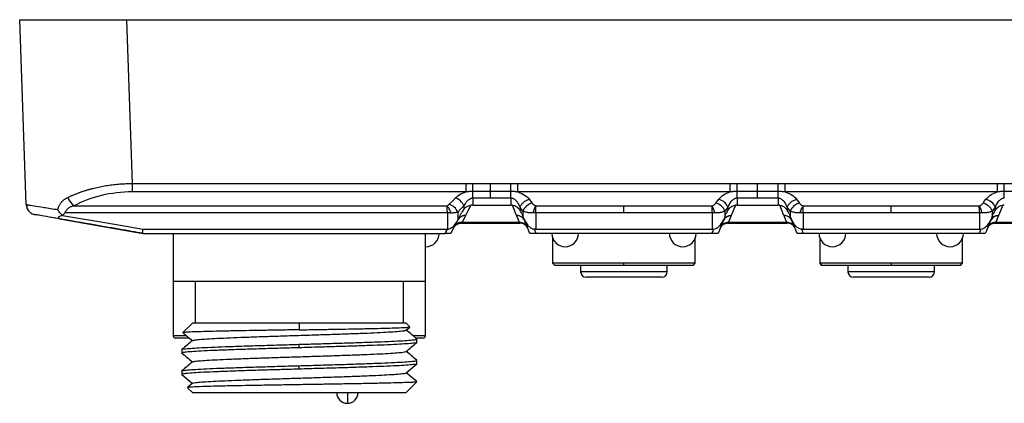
# Model space of a CAD drawing. Header units: millimetres. Extents: x 0 to 1380, y 0 to 297.
# Tile 3 of 60: x 97 to 189, y 72 to 108. Entities that reach past the tile are written whole.
import ezdxf

# ---------------------------------------------------------------- set-up
doc = ezdxf.new("R2010")
doc.units = ezdxf.units.MM

msp = doc.modelspace()

# ---------------------------------------------------------------- linework, layer by layer
at = {"color": 7, "linetype": 'Continuous', "lineweight": 25}
for p, q in [((97.727, 90.406), (97.123, 107.7)), ((97.123, 107.7), (107.117, 107.7)), ((107.117, 107.7), (107.652, 92.368)), ((107.117, 107.7), (307.129, 107.7)), ((107.652, 92.368), (138.876, 92.368)), ((107.652, 92.368), (107.652, 91.577)), ((138.876, 91.577), (138.876, 92.368)), ((139.526, 92.36), (141.178, 92.36)), ((141.178, 92.36), (143.07, 92.36)), ((141.178, 91.617), (141.178, 92.36)), ((143.715, 92.368), (163.582, 92.368)), ((143.715, 91.577), (143.715, 92.368)), ((163.582, 91.577), (163.582, 92.368)), ((164.228, 92.36), (166.149, 92.36)), ((166.149, 92.36), (168.069, 92.36)), ((166.149, 91.617), (166.149, 92.36)), ((168.069, 91.617), (168.069, 92.36)), ((168.715, 92.368), (188.582, 92.368)), ((168.715, 91.577), (168.715, 92.368)), ((188.582, 91.577), (188.582, 92.368)), ((189.228, 92.36), (191.149, 92.36)), ((138.876, 91.577), (107.652, 91.577)), ((141.178, 91.617), (139.526, 91.617)), ((143.07, 91.617), (141.178, 91.617)), ((141.178, 90.995), (141.178, 91.617)), ((163.582, 91.577), (143.715, 91.577)), ((166.149, 91.617), (164.228, 91.617)), ((168.069, 91.617), (166.149, 91.617)), ((166.149, 90.995), (166.149, 91.617)), ((188.582, 91.577), (168.715, 91.577)), ((191.149, 91.617), (189.228, 91.617)), ((97.727, 90.406), (97.828, 90.386)), ((102.229, 90.283), (137.095, 90.283)), ((138.681, 90.284), (138.681, 90.054)), ((139.526, 90.344), (139.332, 90.337)), ((141.178, 90.995), (139.526, 90.995)), ((139.526, 90.995), (139.526, 90.344)), ((139.526, 90.344), (141.178, 90.344)), ((143.069, 90.995), (141.178, 90.995)), ((141.178, 90.344), (143.069, 90.344)), ((143.069, 90.995), (143.069, 90.344)), ((143.22, 90.339), (143.069, 90.344)), ((145.41, 90.283), (153.649, 90.283)), ((153.649, 90.283), (161.888, 90.283)), ((164.228, 90.344), (164.078, 90.339)), ((166.149, 90.995), (164.228, 90.995)), ((164.228, 90.995), (164.228, 90.344)), ((164.228, 90.344), (166.149, 90.344)), ((168.069, 90.995), (166.149, 90.995)), ((166.149, 90.344), (168.069, 90.344)), ((168.069, 90.995), (168.069, 90.344)), ((168.22, 90.339), (168.069, 90.344)), ((170.41, 90.283), (178.649, 90.283)), ((178.649, 90.283), (186.888, 90.283)), ((101.136, 89.372), (105.083, 88.702)), ((137.132, 89.613), (101.363, 89.613)), ((137.132, 89.613), (137.132, 88.099)), ((138.099, 89.691), (138.099, 88.938)), ((143.605, 89.382), (143.86, 88.753)), ((143.926, 90.145), (143.926, 89.961)), ((144.2, 89.787), (144.2, 89.286)), ((145.398, 89.613), (145.398, 88.099)), ((153.649, 89.613), (145.398, 89.613)), ((161.899, 89.613), (153.649, 89.613)), ((161.899, 89.613), (161.899, 88.099)), ((163.097, 89.787), (163.097, 89.286)), ((163.371, 90.145), (163.371, 89.961)), ((163.371, 89.961), (163.371, 89.855)), ((163.693, 89.382), (163.437, 88.753)), ((163.689, 89.382), (163.693, 89.382)), ((168.605, 89.382), (168.861, 88.753)), ((168.926, 90.145), (168.926, 89.961)), ((168.926, 89.961), (168.926, 89.855)), ((169.2, 89.787), (169.2, 89.286)), ((170.398, 89.613), (170.398, 88.099)), ((178.649, 89.613), (170.398, 89.613)), ((186.899, 89.613), (178.649, 89.613)), ((186.899, 89.613), (186.899, 88.099)), ((188.097, 89.787), (188.097, 89.286)), ((188.371, 90.145), (188.371, 89.961)), ((188.371, 89.961), (188.371, 89.855)), ((188.693, 89.382), (188.437, 88.753)), ((188.689, 89.382), (188.693, 89.382)), ((138.444, 88.669), (141.178, 88.669)), ((138.51, 88.753), (141.178, 88.753)), ((141.178, 88.753), (143.86, 88.753)), ((141.178, 88.669), (143.912, 88.669)), ((163.397, 88.688), (163.385, 88.669)), ((163.385, 88.669), (166.149, 88.669)), ((163.437, 88.753), (166.149, 88.753)), ((166.149, 88.753), (168.861, 88.753)), ((166.149, 88.669), (168.912, 88.669)), ((188.397, 88.688), (188.385, 88.669)), ((188.385, 88.669), (191.149, 88.669)), ((188.437, 88.753), (191.149, 88.753)), ((108.64, 87.7), (136.933, 87.7)), ((110.159, 88.099), (137.132, 88.099)), ((111.48, 87.7), (111.48, 83.192)), ((135.08, 83.192), (135.08, 87.7)), ((137.453, 87.7), (136.933, 87.7)), ((145.411, 87.7), (144.844, 87.7)), ((145.398, 88.099), (153.649, 88.099)), ((153.649, 87.7), (145.411, 87.7)), ((153.649, 88.099), (161.899, 88.099)), ((162.453, 87.7), (161.887, 87.7)), ((162.644, 88.17), (162.763, 88.371)), ((170.411, 87.7), (169.844, 87.7)), ((170.398, 88.099), (178.649, 88.099)), ((178.649, 87.7), (170.411, 87.7)), ((178.649, 88.099), (186.899, 88.099)), ((186.887, 87.7), (178.649, 87.7)), ((187.453, 87.7), (186.887, 87.7)), ((187.644, 88.17), (187.763, 88.371)), ((146.974, 87.272), (146.974, 84.9)), ((146.974, 87.272), (146.974, 84.9)), ((160.324, 84.9), (160.324, 87.276)), ((171.974, 87.272), (171.974, 84.9)), ((171.974, 87.272), (171.974, 84.9)), ((185.324, 84.9), (185.324, 87.276)), ((135.08, 86.451), (135.12, 86.45)), ((146.974, 84.9), (147.174, 84.7)), ((153.649, 84.9), (146.974, 84.9)), ((146.974, 84.9), (147.174, 84.7)), ((160.324, 84.9), (153.649, 84.9)), ((153.649, 84.7), (153.649, 84.9)), ((160.124, 84.7), (160.324, 84.9)), ((171.974, 84.9), (172.174, 84.7)), ((172.174, 84.7), (171.974, 84.9)), ((178.649, 84.9), (171.974, 84.9)), ((185.324, 84.9), (178.649, 84.9)), ((178.649, 84.9), (178.649, 84.7)), ((185.124, 84.7), (185.324, 84.9)), ((153.649, 84.7), (147.174, 84.7)), ((149.599, 84.7), (149.599, 84.1)), ((149.599, 84.7), (149.599, 84.1)), ((160.124, 84.7), (153.649, 84.7)), ((156.513, 84.1), (153.649, 84.1)), ((157.699, 84.1), (157.699, 84.7)), ((178.649, 84.7), (172.174, 84.7)), ((174.599, 84.7), (174.599, 84.1)), ((174.599, 84.7), (174.599, 84.1)), ((185.124, 84.7), (178.649, 84.7)), ((181.513, 84.1), (178.649, 84.1)), ((182.699, 84.1), (182.699, 84.7)), ((111.48, 83.192), (111.48, 78.105)), ((135.08, 83.192), (111.48, 83.192)), ((113.53, 83.192), (113.53, 79.292)), ((133.03, 79.292), (133.03, 83.192)), ((135.08, 78.105), (135.08, 83.192)), ((153.649, 83.6), (150.099, 83.6)), ((157.199, 83.6), (153.649, 83.6)), ((178.649, 83.6), (175.099, 83.6)), ((182.199, 83.6), (178.649, 83.6)), ((113.28, 79.292), (112.393, 78.405)), ((123.28, 79.292), (113.28, 79.292)), ((123.28, 79.292), (123.28, 78.673)), ((133.28, 79.292), (123.28, 79.292)), ((133.623, 78.949), (133.28, 79.292)), ((133.276, 78.645), (133.613, 78.928)), ((112.897, 77.905), (111.68, 77.905)), ((134.88, 77.905), (134.266, 77.905)), ((134.28, 77.493), (134.28, 77.815)), ((112.28, 76.815), (112.28, 76.493)), ((123.28, 76.993), (123.28, 77.315)), ((134.28, 75.494), (134.28, 75.815)), ((112.28, 74.815), (112.28, 74.494)), ((112.305, 74.815), (112.286, 74.825)), ((123.28, 74.993), (123.28, 75.315)), ((133.273, 74.642), (134.283, 75.491)), ((134.281, 73.819), (133.287, 74.654)), ((112.277, 74.491), (113.274, 73.654)), ((133.28, 72.792), (134.28, 73.792)), ((134.25, 73.791), (134.227, 73.814)), ((134.25, 73.792), (134.28, 73.792)), ((134.28, 73.792), (134.28, 73.814)), ((112.816, 73.255), (113.28, 72.792)), ((113.29, 73.667), (112.831, 73.282)), ((113.28, 72.792), (123.28, 72.792)), ((123.28, 72.792), (133.28, 72.792)), ((127.78, 72.792), (127.78, 71.792))]:
    msp.add_line(p, q, dxfattribs=at)
at = {"color": 8, "linetype": 'Continuous', "lineweight": 25}
for p, q in [((163.437, 88.753), (163.397, 88.688)), ((188.437, 88.753), (188.397, 88.688)), ((153.649, 84.1), (149.599, 84.1)), ((157.699, 84.1), (156.513, 84.1)), ((178.649, 84.1), (174.599, 84.1)), ((182.699, 84.1), (181.513, 84.1)), ((112.652, 78.105), (111.48, 78.105)), ((135.08, 78.105), (133.953, 78.105))]:
    msp.add_line(p, q, dxfattribs=at)
at = {"color": 7, "linetype": 'Continuous', "lineweight": 25, "flags": 128}
for points in [[(143.07, 91.617), (143.07, 91.688), (143.07, 91.768), (143.07, 91.855), (143.07, 91.948), (143.07, 92.046), (143.07, 92.148), (143.07, 92.253), (143.07, 92.36)], [(143.069, 90.995), (143.069, 91.085), (143.069, 91.173), (143.069, 91.258), (143.07, 91.339), (143.07, 91.417), (143.07, 91.489), (143.07, 91.556), (143.07, 91.617)], [(137.303, 90.423), (137.628, 90.754), (137.884, 91.015)], [(138.681, 90.284), (138.355, 89.952), (138.099, 89.691)], [(139.332, 90.337), (139.053, 89.802), (138.834, 89.383)], [(143.608, 89.383), (143.391, 89.918), (143.22, 90.339)], [(144.787, 90.892), (144.94, 90.691), (145.061, 90.533)], [(162.237, 90.533), (162.39, 90.734), (162.51, 90.891)], [(164.078, 90.339), (163.86, 89.804), (163.689, 89.382)], [(168.608, 89.383), (168.391, 89.918), (168.22, 90.339)], [(169.788, 90.891), (169.941, 90.691), (170.061, 90.533)], [(187.237, 90.533), (187.39, 90.734), (187.511, 90.892)], [(189.078, 90.339), (188.86, 89.804), (188.689, 89.382)], [(138.099, 88.938), (138.295, 89.313), (138.448, 89.608)], [(138.839, 89.382), (138.655, 89.03), (138.51, 88.753)], [(144.2, 89.787), (144.047, 89.988), (143.926, 90.145)], [(163.371, 90.145), (163.218, 89.945), (163.097, 89.787)], [(163.097, 89.286), (163.149, 89.414), (163.19, 89.515)], [(169.2, 89.787), (169.047, 89.988), (168.926, 90.145)], [(169.108, 89.515), (169.16, 89.386), (169.2, 89.286)], [(188.371, 90.145), (188.218, 89.945), (188.097, 89.787)], [(188.097, 89.286), (188.149, 89.414), (188.19, 89.515)], [(101.023, 89.026), (105.288, 88.284), (108.64, 87.7)], [(105.083, 88.702), (107.075, 88.364), (108.64, 88.099)], [(138.082, 88.906), (137.869, 88.498), (137.702, 88.177)], [(144.623, 88.246), (144.445, 88.685), (144.305, 89.029)], [(162.993, 89.029), (162.815, 88.591), (162.675, 88.246)], [(169.623, 88.246), (169.445, 88.685), (169.305, 89.029)], [(187.993, 89.029), (187.815, 88.591), (187.675, 88.246)], [(108.64, 88.099), (109.49, 88.099), (110.159, 88.099)], [(108.64, 87.7), (108.64, 87.923), (108.64, 88.099)], [(136.933, 87.7), (136.966, 87.765), (136.993, 87.815)], [(136.993, 87.815), (137.076, 87.974), (137.141, 88.099)], [(137.702, 88.177), (137.563, 87.91), (137.453, 87.7)], [(144.844, 87.7), (144.72, 88.006), (144.623, 88.246)], [(145.246, 88.105), (145.312, 87.943), (145.364, 87.815)], [(145.364, 87.815), (145.39, 87.751), (145.411, 87.7)], [(161.887, 87.7), (157.274, 87.7), (153.649, 87.7)], [(161.887, 87.7), (161.913, 87.765), (161.934, 87.815)], [(161.934, 87.815), (162, 87.977), (162.051, 88.105)], [(162.675, 88.246), (162.551, 87.94), (162.453, 87.7)], [(169.844, 87.7), (169.72, 88.006), (169.623, 88.246)], [(170.246, 88.105), (170.312, 87.943), (170.364, 87.815)], [(186.887, 87.7), (186.913, 87.765), (186.934, 87.815)], [(186.934, 87.815), (187, 87.977), (187.051, 88.105)], [(187.675, 88.246), (187.551, 87.94), (187.453, 87.7)]]:
    msp.add_lwpolyline(points, dxfattribs=at)
at = {"color": 7, "linetype": 'Continuous', "lineweight": 25}
for centre, radius, start, end in [((98.726, 90.441), 1, 182, 219.63125), ((103.062, 91.559), 1.524, 199.11383, 236.87239), ((136.885, 89.17), 1.321, 23.26485, 71.57862), ((145.364, 89.315), 1.255, 103.95548, 157.92244), ((161.934, 89.315), 1.255, 22.07949, 76.0426), ((170.364, 89.315), 1.255, 103.95533, 157.92258), ((186.934, 89.315), 1.255, 22.08015, 76.0439), ((98.726, 90.441), 1, 238.74043, 260.12618), ((135.12, 87.7), 1.25, 270, 0), ((148.149, 87.7), 1.25, 180, 270), ((148.149, 87.7), 1.25, 270, 0), ((159.149, 87.7), 1.25, 180, 270), ((159.149, 87.7), 1.25, 270, 0), ((173.149, 87.7), 1.25, 180, 270), ((173.149, 87.7), 1.25, 270, 0), ((184.149, 87.7), 1.25, 180, 270), ((184.149, 87.7), 1.25, 270, 0), ((150.099, 84.1), 0.5, 180, 270), ((157.199, 84.1), 0.5, 270, 0), ((175.099, 84.1), 0.5, 180, 270), ((182.199, 84.1), 0.5, 270, 0), ((111.68, 78.105), 0.2, 180, 270), ((134.88, 78.105), 0.2, 270, 0), ((127.78, 72.792), 1, 180, 270), ((127.78, 72.792), 1, 270, 0)]:
    msp.add_arc(centre, radius, start, end, dxfattribs=at)
for centre, major_axis, ratio, start_param, end_param in [((107.883, 85.286), (9.006, -0.314), 0.697674, 1.620718, 2.273629), ((139.35, 89.607), (0.92, 0.87), 0.572255, 1.768335, 2.11351), ((143.16, 89.721), (-0.912, 0.97), 0.515009, 4.068464, 4.385489), ((163.66, 88.546), (-0.317, -0.781), 0.949229, 3.509601, 4.71239), ((164.137, 89.721), (0.912, 0.97), 0.515009, 1.897696, 2.214722), ((168.16, 89.721), (-0.912, 0.97), 0.515009, 4.068464, 4.385489), ((188.66, 88.546), (-0.317, -0.781), 0.949229, 3.509601, 4.71239), ((189.137, 89.721), (0.912, 0.97), 0.515009, 1.897696, 2.214722)]:
    msp.add_ellipse(centre, major_axis=major_axis, ratio=ratio, start_param=start_param, end_param=end_param, dxfattribs=at)
for points, knots in [([(101.622, 91.06), (101.702, 91.098), (101.861, 91.175), (102.108, 91.284), (102.359, 91.389), (102.615, 91.488), (102.874, 91.581), (103.138, 91.67), (103.405, 91.753), (103.675, 91.831), (103.949, 91.904), (104.225, 91.972), (104.503, 92.034), (104.784, 92.091), (105.067, 92.143), (105.351, 92.189), (105.636, 92.23), (105.923, 92.266), (106.211, 92.297), (106.499, 92.322), (106.787, 92.342), (107.076, 92.356), (107.364, 92.365), (107.556, 92.367), (107.652, 92.368)], [0, 0, 0, 0, 0.0487903, 0.0971749, 0.1451656, 0.1927745, 0.2400141, 0.2868971, 0.3334366, 0.3796458, 0.4255384, 0.4711281, 0.5164293, 0.5614563, 0.6062239, 0.6507469, 0.6950406, 0.7391205, 0.7830021, 0.8267015, 0.8702346, 0.9136177, 0.9568673, 1, 1, 1, 1]), ([(138.876, 92.368), (138.997, 92.366), (139.214, 92.363), (139.431, 92.361), (139.526, 92.36)], [0, 0, 0, 0, 0.5600154, 1, 1, 1, 1]), ([(139.526, 91.617), (139.526, 91.704), (139.526, 91.818), (139.526, 92.078), (139.526, 92.221), (139.526, 92.36)], [0, 0, 0, 0, 0.5, 0.5, 1, 1, 1, 1]), ([(143.07, 92.36), (143.19, 92.361), (143.405, 92.364), (143.621, 92.367), (143.715, 92.368)], [0, 0, 0, 0, 0.560008, 1, 1, 1, 1]), ([(163.582, 92.368), (163.703, 92.366), (163.918, 92.363), (164.133, 92.361), (164.228, 92.36)], [0, 0, 0, 0, 0.560028, 1, 1, 1, 1]), ([(164.228, 91.617), (164.228, 91.704), (164.228, 91.818), (164.228, 92.078), (164.228, 92.221), (164.228, 92.36)], [0, 0, 0, 0, 0.5, 0.5, 1, 1, 1, 1]), ([(168.069, 92.36), (168.19, 92.361), (168.405, 92.364), (168.62, 92.367), (168.715, 92.368)], [0, 0, 0, 0, 0.55999, 1, 1, 1, 1]), ([(188.582, 92.368), (188.703, 92.366), (188.918, 92.363), (189.133, 92.361), (189.228, 92.36)], [0, 0, 0, 0, 0.560008, 1, 1, 1, 1]), ([(189.228, 91.617), (189.228, 91.704), (189.228, 91.818), (189.228, 92.078), (189.228, 92.221), (189.228, 92.36)], [0, 0, 0, 0, 0.5, 0.5, 1, 1, 1, 1]), ([(137.884, 91.015), (137.921, 91.053), (137.961, 91.09), (138.15, 91.251), (138.331, 91.366), (138.645, 91.504), (138.757, 91.544), (138.876, 91.577)], [0, 0, 0, 0, 0.159825, 0.159825, 0.722917, 0.722917, 1, 1, 1, 1]), ([(139.526, 91.617), (139.472, 91.616), (139.363, 91.615), (139.199, 91.607), (139.063, 91.597), (138.969, 91.587), (138.922, 91.582), (138.896, 91.579), (138.882, 91.577), (138.876, 91.577)], [0, 0, 0, 0, 0.24702, 0.499827, 0.750102, 0.875161, 0.937635, 0.968853, 1, 1, 1, 1]), ([(139.526, 90.995), (139.526, 91.112), (139.526, 91.231), (139.526, 91.445), (139.526, 91.541), (139.526, 91.617)], [0, 0, 0, 0, 0.5, 0.5, 1, 1, 1, 1]), ([(143.715, 91.576), (143.702, 91.578), (143.675, 91.581), (143.622, 91.587), (143.529, 91.597), (143.394, 91.607), (143.232, 91.615), (143.123, 91.616), (143.07, 91.617)], [0, 0, 0, 0, 0.062252, 0.124732, 0.249805, 0.500112, 0.752671, 1, 1, 1, 1]), ([(143.715, 91.577), (143.972, 91.476), (144.432, 91.297), (144.678, 91.016), (144.787, 90.892)], [0, 0, 0, 0, 0.559055, 1, 1, 1, 1]), ([(162.51, 90.891), (162.654, 91.049), (162.91, 91.33), (163.377, 91.501), (163.582, 91.577)], [0, 0, 0, 0, 0.560646, 1, 1, 1, 1]), ([(164.228, 91.617), (164.174, 91.616), (164.066, 91.615), (163.904, 91.607), (163.769, 91.597), (163.675, 91.587), (163.622, 91.582), (163.596, 91.578), (163.583, 91.576)], [0, 0, 0, 0, 0.246386, 0.499968, 0.750314, 0.875407, 0.937898, 1, 1, 1, 1]), ([(164.228, 90.995), (164.228, 91.112), (164.228, 91.231), (164.228, 91.445), (164.228, 91.541), (164.228, 91.617)], [0, 0, 0, 0, 0.5, 0.5, 1, 1, 1, 1]), ([(168.715, 91.577), (168.66, 91.583), (168.552, 91.595), (168.391, 91.607), (168.23, 91.615), (168.123, 91.616), (168.069, 91.617)], [0, 0, 0, 0, 0.257625, 0.507098, 0.752869, 1, 1, 1, 1]), ([(168.715, 91.577), (168.74, 91.57), (168.765, 91.562), (168.974, 91.497), (169.141, 91.42), (169.496, 91.205), (169.665, 91.052), (169.788, 90.891)], [0, 0, 0, 0, 0.050648, 0.050648, 0.43256, 0.43256, 1, 1, 1, 1]), ([(187.511, 90.892), (187.654, 91.049), (187.91, 91.33), (188.377, 91.501), (188.582, 91.577)], [0, 0, 0, 0, 0.560634, 1, 1, 1, 1]), ([(189.228, 91.617), (189.174, 91.616), (189.066, 91.615), (188.904, 91.607), (188.769, 91.597), (188.675, 91.587), (188.622, 91.582), (188.596, 91.578), (188.583, 91.576)], [0, 0, 0, 0, 0.246386, 0.499968, 0.750314, 0.875407, 0.937898, 1, 1, 1, 1]), ([(189.228, 90.995), (189.228, 91.112), (189.228, 91.231), (189.228, 91.445), (189.228, 91.541), (189.228, 91.617)], [0, 0, 0, 0, 0.5, 0.5, 1, 1, 1, 1]), ([(97.786, 90.393), (97.785, 90.314), (97.784, 90.154), (97.873, 89.919), (98.025, 89.709), (98.172, 89.613), (98.244, 89.565)], [0, 0, 0, 0, 0.246688, 0.498467, 0.751158, 1, 1, 1, 1]), ([(100.689, 89.927), (100.698, 89.965), (100.717, 90.041), (100.753, 90.149), (100.796, 90.254), (100.845, 90.354), (100.902, 90.449), (100.965, 90.541), (101.036, 90.628), (101.114, 90.711), (101.2, 90.789), (101.294, 90.864), (101.395, 90.934), (101.505, 91), (101.582, 91.04), (101.622, 91.06)], [0, 0, 0, 0, 0.068848, 0.137576, 0.206624, 0.276429, 0.347413, 0.419975, 0.494493, 0.571313, 0.650752, 0.733096, 0.818603, 0.907503, 1, 1, 1, 1]), ([(102.229, 90.283), (102.173, 90.266), (102.066, 90.235), (101.916, 90.177), (101.784, 90.114), (101.669, 90.044), (101.572, 89.968), (101.493, 89.887), (101.431, 89.8), (101.386, 89.71), (101.371, 89.645), (101.363, 89.613)], [0, 0, 0, 0, 0.152477, 0.292833, 0.421537, 0.5392, 0.646622, 0.74485, 0.835255, 0.919589, 1, 1, 1, 1]), ([(137.095, 90.283), (137.141, 90.305), (137.223, 90.346), (137.278, 90.399), (137.303, 90.423)], [0, 0, 0, 0, 0.559122, 1, 1, 1, 1]), ([(137.483, 89.599), (137.482, 89.601), (137.481, 89.604), (137.475, 89.621), (137.464, 89.654), (137.452, 89.687), (137.432, 89.738), (137.418, 89.772), (137.374, 89.872), (137.343, 89.935), (137.276, 90.052), (137.241, 90.107), (137.169, 90.204), (137.132, 90.246), (137.095, 90.283)], [0, 0, 0, 0, 0.007812, 0.007812, 0.0625, 0.125, 0.125, 0.25, 0.25, 0.5, 0.5, 0.75, 0.75, 1, 1, 1, 1]), ([(137.132, 89.613), (137.126, 89.747), (137.12, 89.877), (137.107, 90.106), (137.101, 90.206), (137.095, 90.283)], [0, 0, 0, 0, 0.5, 0.5, 1, 1, 1, 1]), ([(138.681, 90.284), (138.612, 90.449), (138.498, 90.608), (138.218, 90.865), (138.051, 90.963), (137.884, 91.015)], [0, 0, 0, 0, 0.5, 0.5, 1, 1, 1, 1]), ([(139.526, 90.995), (139.511, 90.995), (139.477, 90.993), (139.423, 90.984), (139.361, 90.968), (139.293, 90.942), (139.202, 90.896), (139.097, 90.826), (138.953, 90.699), (138.823, 90.54), (138.731, 90.386), (138.692, 90.306), (138.681, 90.284)], [0, 0, 0, 0, 0.035323, 0.077855, 0.127838, 0.185446, 0.250849, 0.375032, 0.500769, 0.750193, 0.930349, 1, 1, 1, 1]), ([(138.681, 89.952), (138.752, 90.037), (138.839, 90.122), (138.998, 90.229), (139.055, 90.261), (139.185, 90.312), (139.256, 90.331), (139.332, 90.337)], [0, 0, 0, 0, 0.5, 0.5, 0.75, 0.75, 1, 1, 1, 1]), ([(143.926, 90.145), (143.912, 90.185), (143.879, 90.278), (143.81, 90.422), (143.727, 90.556), (143.633, 90.678), (143.532, 90.785), (143.411, 90.881), (143.287, 90.949), (143.173, 90.988), (143.101, 90.993), (143.069, 90.995)], [0, 0, 0, 0, 0.107321, 0.249406, 0.400324, 0.498614, 0.624464, 0.748626, 0.850759, 0.934079, 1, 1, 1, 1]), ([(143.22, 90.339), (143.283, 90.329), (143.437, 90.305), (143.681, 90.156), (143.837, 89.987), (143.913, 89.874), (143.926, 89.855)], [0, 0, 0, 0, 0.184177, 0.447371, 0.905207, 1, 1, 1, 1]), ([(143.926, 90.145), (143.957, 90.226), (144.001, 90.31), (144.115, 90.471), (144.184, 90.549), (144.342, 90.685), (144.429, 90.744), (144.608, 90.837), (144.699, 90.871), (144.787, 90.892)], [0, 0, 0, 0, 0.25, 0.25, 0.5, 0.5, 0.75, 0.75, 1, 1, 1, 1]), ([(145.061, 90.533), (145.069, 90.523), (145.078, 90.512), (145.119, 90.465), (145.155, 90.429), (145.24, 90.361), (145.29, 90.328), (145.368, 90.295), (145.388, 90.287), (145.41, 90.283)], [0, 0, 0, 0, 0.1087644, 0.1087644, 0.4862033, 0.4862033, 0.879171, 0.879171, 0.9999791, 0.9999791, 0.9999791, 0.9999791]), ([(145.148, 89.61), (145.181, 89.742), (145.223, 89.876), (145.314, 90.111), (145.363, 90.21), (145.41, 90.283)], [0, 0, 0, 0, 0.5, 0.5, 1, 1, 1, 1]), ([(145.398, 89.613), (145.399, 89.621), (145.399, 89.63), (145.399, 89.647), (145.399, 89.672), (145.399, 89.697), (145.4, 89.746), (145.4, 89.779), (145.402, 89.874), (145.403, 89.935), (145.404, 90.049), (145.405, 90.103), (145.407, 90.2), (145.408, 90.244), (145.41, 90.283)], [0, 0, 0, 0, 0.03125, 0.03125, 0.0625, 0.125, 0.125, 0.25, 0.25, 0.5, 0.5, 0.75, 0.75, 1, 1, 1, 1]), ([(153.649, 89.613), (153.649, 89.747), (153.649, 89.877), (153.649, 90.106), (153.649, 90.206), (153.649, 90.283)], [0, 0, 0, 0, 0.5, 0.5, 1, 1, 1, 1]), ([(161.888, 90.283), (161.938, 90.302), (162.026, 90.337), (162.141, 90.424), (162.199, 90.491), (162.237, 90.533)], [0, 0, 0, 0, 0.312527, 0.559207, 1, 1, 1, 1]), ([(162.15, 89.608), (162.148, 89.616), (162.146, 89.625), (162.141, 89.642), (162.135, 89.668), (162.128, 89.693), (162.114, 89.743), (162.105, 89.777), (162.075, 89.874), (162.054, 89.935), (162.009, 90.051), (161.985, 90.105), (161.937, 90.202), (161.913, 90.245), (161.888, 90.283)], [0, 0, 0, 0, 0.03125, 0.03125, 0.0625, 0.125, 0.125, 0.25, 0.25, 0.5, 0.5, 0.75, 0.75, 1, 1, 1, 1]), ([(161.899, 89.613), (161.897, 89.747), (161.895, 89.877), (161.892, 90.106), (161.89, 90.206), (161.888, 90.283)], [0, 0, 0, 0, 0.5, 0.5, 1, 1, 1, 1]), ([(163.371, 90.146), (163.306, 90.318), (163.187, 90.485), (162.881, 90.749), (162.696, 90.846), (162.51, 90.891)], [0, 0, 0, 0, 0.5, 0.5, 1, 1, 1, 1]), ([(164.228, 90.995), (164.211, 90.994), (164.173, 90.993), (164.113, 90.981), (164.045, 90.96), (163.971, 90.928), (163.875, 90.872), (163.766, 90.787), (163.647, 90.66), (163.538, 90.507), (163.442, 90.331), (163.395, 90.207), (163.371, 90.145)], [0, 0, 0, 0, 0.035613, 0.078217, 0.12808, 0.185486, 0.250748, 0.374502, 0.500409, 0.664276, 0.830874, 1, 1, 1, 1]), ([(163.371, 89.855), (163.412, 89.912), (163.51, 90.05), (163.704, 90.219), (163.917, 90.319), (164.033, 90.334), (164.078, 90.339)], [0, 0, 0, 0, 0.27806, 0.663339, 0.870325, 1, 1, 1, 1]), ([(168.926, 90.145), (168.857, 90.342), (168.761, 90.525), (168.554, 90.757), (168.475, 90.827), (168.289, 90.939), (168.181, 90.981), (168.069, 90.995)], [0, 0, 0, 0, 0.5, 0.5, 0.75, 0.75, 1, 1, 1, 1]), ([(168.22, 90.339), (168.283, 90.329), (168.437, 90.305), (168.681, 90.156), (168.837, 89.987), (168.913, 89.874), (168.926, 89.855)], [0, 0, 0, 0, 0.184168, 0.447363, 0.905199, 1, 1, 1, 1]), ([(168.926, 90.145), (168.957, 90.226), (169.001, 90.31), (169.115, 90.471), (169.185, 90.548), (169.342, 90.685), (169.43, 90.744), (169.609, 90.836), (169.7, 90.87), (169.788, 90.891)], [0, 0, 0, 0, 0.25, 0.25, 0.5, 0.5, 0.75, 0.75, 1, 1, 1, 1]), ([(170.061, 90.533), (170.069, 90.523), (170.078, 90.512), (170.119, 90.465), (170.155, 90.429), (170.24, 90.361), (170.29, 90.328), (170.368, 90.295), (170.388, 90.287), (170.41, 90.283)], [0, 0, 0, 0, 0.1087644, 0.1087644, 0.4862033, 0.4862033, 0.879171, 0.879171, 0.9999854, 0.9999854, 0.9999854, 0.9999854]), ([(170.148, 89.61), (170.181, 89.742), (170.223, 89.876), (170.314, 90.111), (170.363, 90.21), (170.41, 90.283)], [0, 0, 0, 0, 0.5, 0.5, 1, 1, 1, 1]), ([(170.398, 89.613), (170.399, 89.621), (170.399, 89.63), (170.399, 89.647), (170.399, 89.672), (170.399, 89.697), (170.4, 89.746), (170.4, 89.779), (170.402, 89.874), (170.403, 89.935), (170.404, 90.049), (170.405, 90.103), (170.407, 90.2), (170.408, 90.244), (170.41, 90.283)], [0, 0, 0, 0, 0.03125, 0.03125, 0.0625, 0.125, 0.125, 0.25, 0.25, 0.5, 0.5, 0.75, 0.75, 1, 1, 1, 1]), ([(178.649, 89.613), (178.649, 89.747), (178.649, 89.877), (178.649, 90.106), (178.649, 90.206), (178.649, 90.283)], [0, 0, 0, 0, 0.5, 0.5, 1, 1, 1, 1]), ([(186.888, 90.283), (186.938, 90.302), (187.026, 90.337), (187.141, 90.424), (187.199, 90.491), (187.237, 90.533)], [0, 0, 0, 0, 0.312552, 0.559198, 1, 1, 1, 1]), ([(187.15, 89.608), (187.148, 89.616), (187.146, 89.625), (187.141, 89.642), (187.135, 89.668), (187.128, 89.693), (187.114, 89.743), (187.105, 89.777), (187.075, 89.874), (187.054, 89.935), (187.009, 90.051), (186.985, 90.105), (186.937, 90.202), (186.913, 90.245), (186.888, 90.283)], [0, 0, 0, 0, 0.03125, 0.03125, 0.0625, 0.125, 0.125, 0.25, 0.25, 0.5, 0.5, 0.75, 0.75, 1, 1, 1, 1]), ([(186.899, 89.613), (186.897, 89.747), (186.895, 89.877), (186.892, 90.106), (186.89, 90.206), (186.888, 90.283)], [0, 0, 0, 0, 0.5, 0.5, 1, 1, 1, 1]), ([(188.371, 90.146), (188.306, 90.318), (188.187, 90.485), (187.882, 90.75), (187.697, 90.847), (187.511, 90.892)], [0, 0, 0, 0, 0.5, 0.5, 1, 1, 1, 1]), ([(189.228, 90.995), (189.211, 90.994), (189.173, 90.993), (189.113, 90.981), (189.045, 90.96), (188.971, 90.928), (188.875, 90.872), (188.766, 90.787), (188.647, 90.66), (188.538, 90.507), (188.442, 90.331), (188.395, 90.207), (188.371, 90.145)], [0, 0, 0, 0, 0.035613, 0.078217, 0.12808, 0.185486, 0.250748, 0.374502, 0.500409, 0.664276, 0.830874, 1, 1, 1, 1]), ([(188.371, 89.855), (188.438, 89.957), (188.526, 90.064), (188.696, 90.201), (188.761, 90.244), (188.906, 90.31), (188.989, 90.334), (189.078, 90.339)], [0, 0, 0, 0, 0.5, 0.5, 0.75, 0.75, 1, 1, 1, 1]), ([(101.023, 89.026), (100.614, 89.097), (99.797, 89.24), (99.058, 89.368), (98.629, 89.443), (98.58, 89.451), (98.555, 89.456)], [0, 0, 0, 0, 0.280667, 0.559665, 0.779169, 1, 1, 1, 1]), ([(101.135, 89.373), (101.104, 89.4), (101.043, 89.453), (100.958, 89.54), (100.867, 89.645), (100.791, 89.75), (100.737, 89.837), (100.713, 89.882), (100.701, 89.905), (100.694, 89.918), (100.691, 89.924), (100.689, 89.927)], [0, 0, 0, 0, 0.167492, 0.334192, 0.499827, 0.749696, 0.87433, 0.937133, 0.968646, 0.984409, 1, 1, 1, 1]), ([(101.136, 89.372), (101.129, 89.37), (100.987, 89.331), (100.817, 89.272), (100.733, 89.181), (100.742, 89.133), (100.777, 89.101), (100.835, 89.072), (100.921, 89.045), (100.99, 89.033), (101.023, 89.026)], [0, 0, 0, 0, 0.024812, 0.496952, 0.66189, 0.748647, 0.801601, 0.854716, 0.928226, 1, 1, 1, 1]), ([(101.363, 89.613), (101.335, 89.588), (101.279, 89.539), (101.203, 89.459), (101.157, 89.402), (101.135, 89.373)], [0, 0, 0, 0, 0.340111, 0.672794, 1, 1, 1, 1]), ([(137.483, 89.599), (137.453, 89.601), (137.394, 89.605), (137.305, 89.609), (137.217, 89.612), (137.16, 89.613), (137.132, 89.613)], [0, 0, 0, 0, 0.265118, 0.52264, 0.769405, 1, 1, 1, 1]), ([(138.099, 89.691), (138.072, 89.683), (138.017, 89.666), (137.918, 89.643), (137.8, 89.621), (137.656, 89.603), (137.543, 89.6), (137.483, 89.599)], [0, 0, 0, 0, 0.163738, 0.342438, 0.538379, 0.755318, 1, 1, 1, 1]), ([(138.834, 89.382), (138.808, 89.382), (138.753, 89.38), (138.671, 89.366), (138.585, 89.342), (138.498, 89.308), (138.393, 89.252), (138.235, 89.137), (138.146, 89.003), (138.087, 88.916)], [0, 0, 0, 0, 0.085657, 0.176631, 0.2728, 0.373909, 0.479507, 0.662059, 1, 1, 1, 1]), ([(138.681, 90.054), (138.681, 90.035), (138.681, 90.001), (138.681, 89.967), (138.681, 89.952)], [0, 0, 0, 0, 0.559977, 1, 1, 1, 1]), ([(144.379, 88.847), (144.365, 88.876), (144.34, 88.932), (144.293, 89.007), (144.245, 89.071), (144.198, 89.123), (144.154, 89.165), (144.116, 89.198), (144.084, 89.223), (144.018, 89.269), (143.912, 89.325), (143.759, 89.373), (143.657, 89.379), (143.608, 89.382)], [0, 0, 0, 0, 0.09704, 0.186283, 0.266816, 0.337948, 0.399161, 0.450151, 0.49076, 0.52092, 0.692107, 0.852309, 1, 1, 1, 1]), ([(143.926, 89.961), (143.926, 89.941), (143.926, 89.906), (143.926, 89.87), (143.926, 89.855)], [0, 0, 0, 0, 0.560033, 1, 1, 1, 1]), ([(144.108, 89.515), (144.125, 89.472), (144.156, 89.396), (144.187, 89.319), (144.2, 89.286)], [0, 0, 0, 0, 0.559978, 1, 1, 1, 1]), ([(145.148, 89.608), (145.116, 89.607), (145.05, 89.607), (144.954, 89.609), (144.86, 89.615), (144.767, 89.623), (144.677, 89.635), (144.558, 89.658), (144.427, 89.693), (144.298, 89.74), (144.231, 89.772), (144.2, 89.787)], [0, 0, 0, 0, 0.077756, 0.157847, 0.240021, 0.32425, 0.410652, 0.499447, 0.689826, 0.855598, 1, 1, 1, 1]), ([(145.398, 89.613), (145.371, 89.613), (145.316, 89.613), (145.232, 89.611), (145.176, 89.609), (145.148, 89.608)], [0, 0, 0, 0, 0.321587, 0.656686, 1, 1, 1, 1]), ([(162.15, 89.608), (162.108, 89.609), (162.025, 89.612), (161.94, 89.613), (161.899, 89.613)], [0, 0, 0, 0, 0.512196, 1, 1, 1, 1]), ([(163.097, 89.787), (163.075, 89.776), (163.027, 89.753), (162.941, 89.718), (162.835, 89.683), (162.712, 89.652), (162.578, 89.628), (162.44, 89.614), (162.298, 89.607), (162.198, 89.607), (162.15, 89.608)], [0, 0, 0, 0, 0.106316, 0.224325, 0.355054, 0.500236, 0.632465, 0.759639, 0.882244, 1, 1, 1, 1]), ([(162.919, 88.847), (162.951, 88.924), (162.993, 88.995), (163.096, 89.124), (163.157, 89.182), (163.358, 89.325), (163.522, 89.381), (163.689, 89.382)], [0, 0, 0, 0, 0.25, 0.25, 0.5, 0.5, 1, 1, 1, 1]), ([(169.379, 88.847), (169.365, 88.876), (169.34, 88.932), (169.293, 89.007), (169.245, 89.071), (169.198, 89.123), (169.154, 89.165), (169.116, 89.198), (169.084, 89.223), (169.018, 89.269), (168.912, 89.325), (168.759, 89.373), (168.657, 89.379), (168.608, 89.382)], [0, 0, 0, 0, 0.09704, 0.186283, 0.266816, 0.337948, 0.399161, 0.450151, 0.49076, 0.52092, 0.692107, 0.852309, 1, 1, 1, 1]), ([(170.148, 89.608), (170.116, 89.607), (170.05, 89.607), (169.954, 89.609), (169.86, 89.615), (169.767, 89.623), (169.677, 89.635), (169.558, 89.658), (169.427, 89.693), (169.298, 89.74), (169.231, 89.772), (169.2, 89.787)], [0, 0, 0, 0, 0.077756, 0.157847, 0.240021, 0.32425, 0.410652, 0.499447, 0.689826, 0.855598, 1, 1, 1, 1]), ([(170.398, 89.613), (170.371, 89.613), (170.316, 89.613), (170.232, 89.611), (170.176, 89.609), (170.148, 89.608)], [0, 0, 0, 0, 0.321587, 0.656686, 1, 1, 1, 1]), ([(187.15, 89.608), (187.107, 89.609), (187.025, 89.612), (186.94, 89.613), (186.899, 89.613)], [0, 0, 0, 0, 0.512196, 1, 1, 1, 1]), ([(188.097, 89.787), (188.075, 89.776), (188.027, 89.753), (187.941, 89.718), (187.835, 89.683), (187.712, 89.652), (187.578, 89.628), (187.44, 89.614), (187.298, 89.607), (187.198, 89.607), (187.15, 89.608)], [0, 0, 0, 0, 0.106316, 0.224325, 0.355054, 0.500236, 0.632465, 0.759639, 0.882244, 1, 1, 1, 1]), ([(187.919, 88.847), (187.967, 88.936), (188.064, 89.116), (188.309, 89.302), (188.531, 89.375), (188.659, 89.381), (188.689, 89.382)], [0, 0, 0, 0, 0.305865, 0.61206, 0.906994, 1, 1, 1, 1]), ([(108.591, 87.709), (108.017, 87.809), (107.224, 87.947), (105.52, 88.243), (104.642, 88.396), (102.532, 88.763), (101.292, 88.979), (100.052, 89.195)], [0, 0, 0, 0, 0.25, 0.25, 0.5, 0.5, 0.8565375, 0.8565375, 0.8565375, 0.8565375]), ([(137.141, 88.099), (137.191, 88.104), (137.316, 88.117), (137.544, 88.233), (137.835, 88.49), (137.988, 88.748), (138.082, 88.906)], [0, 0, 0, 0, 0.1029148, 0.2527538, 0.5428254, 1, 1, 1, 1]), ([(137.734, 88.239), (137.798, 88.362), (137.901, 88.476), (138.156, 88.631), (138.305, 88.669), (138.444, 88.669)], [0, 0, 0, 0, 0.5, 0.5, 1, 1, 1, 1]), ([(137.801, 88.367), (137.831, 88.424), (137.87, 88.48), (137.967, 88.58), (138.025, 88.624), (138.154, 88.695), (138.224, 88.721), (138.367, 88.751), (138.44, 88.756), (138.51, 88.753)], [0.0059589, 0.0059589, 0.0059589, 0.0059589, 0.25, 0.25, 0.5, 0.5, 0.75, 0.75, 1, 1, 1, 1]), ([(137.857, 88.413), (137.897, 88.453), (137.955, 88.512), (138.029, 88.551), (138.054, 88.563)], [0, 0, 0, 0, 0.673131, 1, 1, 1, 1]), ([(138.029, 88.553), (138.095, 88.588), (138.226, 88.655), (138.375, 88.668), (138.448, 88.675)], [0, 0, 0, 0, 0.510623, 1, 1, 1, 1]), ([(138.099, 88.938), (138.096, 88.932), (138.09, 88.921), (138.085, 88.911), (138.082, 88.906)], [0, 0, 0, 0, 0.559851, 1, 1, 1, 1]), ([(138.51, 88.753), (138.502, 88.742), (138.485, 88.721), (138.467, 88.698), (138.453, 88.681), (138.445, 88.671), (138.444, 88.67), (138.444, 88.669)], [0, 0, 0, 0, 0.203219, 0.405044, 0.605257, 0.803642, 1, 1, 1, 1]), ([(143.861, 88.753), (143.934, 88.755), (144.011, 88.749), (144.164, 88.712), (144.24, 88.682), (144.377, 88.599), (144.437, 88.546), (144.537, 88.429), (144.575, 88.364), (144.602, 88.298)], [0, 0, 0, 0, 0.2440422, 0.2440422, 0.4940422, 0.4940422, 0.7440422, 0.7440422, 0.9940422, 0.9940422, 0.9940422, 0.9940422]), ([(144.654, 88.17), (144.594, 88.317), (144.49, 88.445), (144.228, 88.621), (144.07, 88.669), (143.912, 88.669)], [0, 0, 0, 0, 0.5, 0.5, 1, 1, 1, 1]), ([(144.2, 89.286), (144.22, 89.239), (144.254, 89.155), (144.289, 89.068), (144.305, 89.029)], [0, 0, 0, 0, 0.559997, 1, 1, 1, 1]), ([(144.305, 89.029), (144.404, 88.83), (144.545, 88.546), (144.843, 88.266), (145.05, 88.139), (145.195, 88.114), (145.246, 88.105)], [0, 0, 0, 0, 0.505112, 0.718259, 0.89942, 1, 1, 1, 1]), ([(162.051, 88.105), (162.116, 88.118), (162.281, 88.15), (162.566, 88.349), (162.815, 88.648), (162.941, 88.918), (162.993, 89.029)], [0, 0, 0, 0, 0.126765, 0.32322, 0.719615, 1, 1, 1, 1]), ([(162.696, 88.298), (162.723, 88.364), (162.761, 88.429), (162.86, 88.546), (162.921, 88.599), (163.058, 88.682), (163.133, 88.712), (163.286, 88.749), (163.363, 88.755), (163.437, 88.753)], [0, 0, 0, 0, 0.251498, 0.251498, 0.502997, 0.502997, 0.754495, 0.754495, 1, 1, 1, 1]), ([(162.762, 88.371), (162.803, 88.415), (162.885, 88.506), (163.045, 88.601), (163.217, 88.663), (163.336, 88.671), (163.394, 88.675)], [0, 0, 0, 0, 0.254623, 0.509895, 0.760018, 1, 1, 1, 1]), ([(168.861, 88.753), (168.934, 88.755), (169.011, 88.749), (169.164, 88.712), (169.24, 88.682), (169.377, 88.599), (169.437, 88.546), (169.537, 88.429), (169.575, 88.364), (169.602, 88.298)], [0, 0, 0, 0, 0.2440422, 0.2440422, 0.4940422, 0.4940422, 0.7440422, 0.7440422, 0.9940422, 0.9940422, 0.9940422, 0.9940422]), ([(169.654, 88.17), (169.594, 88.317), (169.49, 88.445), (169.228, 88.621), (169.07, 88.669), (168.912, 88.669)], [0, 0, 0, 0, 0.5, 0.5, 1, 1, 1, 1]), ([(169.305, 89.029), (169.347, 88.926), (169.395, 88.829), (169.507, 88.641), (169.571, 88.552), (169.718, 88.382), (169.802, 88.303), (169.949, 88.204), (170.002, 88.174), (170.117, 88.128), (170.18, 88.11), (170.246, 88.105)], [0, 0, 0, 0, 0.25, 0.25, 0.5, 0.5, 0.75, 0.75, 0.875, 0.875, 1, 1, 1, 1]), ([(187.051, 88.105), (187.116, 88.118), (187.281, 88.15), (187.566, 88.349), (187.815, 88.648), (187.941, 88.918), (187.993, 89.029)], [0, 0, 0, 0, 0.12677, 0.323224, 0.719617, 1, 1, 1, 1]), ([(187.696, 88.298), (187.735, 88.371), (187.815, 88.522), (188.014, 88.667), (188.228, 88.747), (188.369, 88.751), (188.437, 88.753)], [0, 0, 0, 0, 0.275866, 0.563576, 0.787231, 1, 1, 1, 1]), ([(187.762, 88.371), (187.803, 88.415), (187.885, 88.506), (188.045, 88.601), (188.217, 88.663), (188.336, 88.671), (188.394, 88.675)], [0, 0, 0, 0, 0.254654, 0.509922, 0.760055, 1, 1, 1, 1]), ([(188.097, 89.286), (188.078, 89.239), (188.044, 89.155), (188.009, 89.068), (187.993, 89.029)], [0, 0, 0, 0, 0.560009, 1, 1, 1, 1]), ([(137.141, 88.099), (137.139, 88.099), (137.136, 88.099), (137.133, 88.099), (137.132, 88.099)], [0, 0, 0, 0, 0.559462, 1, 1, 1, 1]), ([(145.398, 88.099), (145.37, 88.099), (145.319, 88.1), (145.268, 88.103), (145.246, 88.105)], [0, 0, 0, 0, 0.559855, 1, 1, 1, 1]), ([(161.899, 88.099), (161.928, 88.099), (161.979, 88.1), (162.029, 88.103), (162.051, 88.105)], [0, 0, 0, 0, 0.559944, 1, 1, 1, 1]), ([(170.398, 88.099), (170.37, 88.099), (170.319, 88.1), (170.268, 88.103), (170.246, 88.105)], [0, 0, 0, 0, 0.559752, 1, 1, 1, 1]), ([(170.364, 87.815), (170.373, 87.794), (170.388, 87.755), (170.404, 87.717), (170.411, 87.7)], [0, 0, 0, 0, 0.559998, 1, 1, 1, 1]), ([(186.899, 88.099), (186.928, 88.099), (186.979, 88.1), (187.029, 88.103), (187.051, 88.105)], [0, 0, 0, 0, 0.55996, 1, 1, 1, 1]), ([(123.28, 78.673), (122.79, 78.665), (121.801, 78.649), (120.346, 78.625), (118.935, 78.601), (117.523, 78.575), (116.138, 78.548), (114.868, 78.519), (113.822, 78.49), (113.034, 78.461), (112.56, 78.432), (112.354, 78.412), (112.395, 78.402), (112.396, 78.401)], [0, 0, 0, 0, 0.086952, 0.175622, 0.262569, 0.351215, 0.456328, 0.564447, 0.670198, 0.778979, 0.885351, 0.994778, 1, 1, 1, 1]), ([(112.405, 78.383), (112.53, 78.277), (112.82, 78.034), (113.109, 77.791), (113.273, 77.654)], [0, 0, 0, 0, 0.43402, 1, 1, 1, 1]), ([(113.325, 77.669), (113.339, 77.68), (113.374, 77.709), (113.748, 77.756), (114.401, 77.809), (115.323, 77.863), (116.46, 77.917), (117.801, 77.97), (119.285, 78.024), (120.897, 78.078), (122.563, 78.131), (124.265, 78.185), (125.925, 78.239), (127.525, 78.293), (128.989, 78.346), (130.304, 78.4), (131.405, 78.454), (132.289, 78.508), (132.894, 78.561), (133.226, 78.607), (133.236, 78.635), (133.239, 78.645)], [0, 0, 0, 0, 0.0344405, 0.0886313, 0.1443993, 0.1985764, 0.2543236, 0.3085124, 0.3642652, 0.4184931, 0.4742826, 0.528571, 0.5844273, 0.6387518, 0.6946585, 0.7489151, 0.8047534, 0.8589587, 0.9147439, 0.9689238, 1, 1, 1, 1]), ([(123.28, 78.673), (123.769, 78.681), (124.757, 78.698), (126.201, 78.721), (127.595, 78.746), (128.974, 78.772), (130.31, 78.799), (131.505, 78.829), (132.473, 78.858), (133.155, 78.888), (133.575, 78.916), (133.605, 78.936), (133.62, 78.945)], [0, 0, 0, 0, 0.089205, 0.180173, 0.269383, 0.360382, 0.466868, 0.576482, 0.682362, 0.791351, 0.896636, 1, 1, 1, 1]), ([(134.275, 77.823), (134.107, 77.964), (133.778, 78.241), (133.448, 78.518), (133.286, 78.654)], [0, 0, 0, 0, 0.509255, 1, 1, 1, 1]), ([(113.291, 77.669), (113.123, 77.528), (112.787, 77.246), (112.451, 76.964), (112.283, 76.823)], [0, 0, 0, 0, 0.499977, 1, 1, 1, 1]), ([(123.28, 77.315), (123.769, 77.329), (124.757, 77.357), (126.325, 77.404), (127.96, 77.453), (129.568, 77.507), (131.012, 77.561), (132.223, 77.614), (133.192, 77.669), (133.862, 77.721), (134.237, 77.772), (134.244, 77.802), (134.247, 77.815)], [0, 0, 0, 0, 0.0849734, 0.1715061, 0.2773927, 0.3863509, 0.4922367, 0.6011958, 0.7070833, 0.8160418, 0.9219289, 1, 1, 1, 1]), ([(134.247, 77.493), (134.257, 77.488), (134.299, 77.465), (134.059, 77.425), (133.529, 77.371), (132.678, 77.317), (131.575, 77.264), (130.223, 77.209), (128.688, 77.157), (126.984, 77.101), (125.17, 77.049), (123.911, 77.012), (123.28, 76.993)], [0, 0, 0, 0, 0.030909, 0.136809, 0.24578, 0.351681, 0.460654, 0.566555, 0.675527, 0.781428, 0.8904, 1, 1, 1, 1]), ([(133.272, 76.641), (133.44, 76.782), (133.776, 77.064), (134.112, 77.347), (134.28, 77.488)], [0, 0, 0, 0, 0.499991, 1, 1, 1, 1]), ([(112.274, 76.504), (112.442, 76.363), (112.778, 76.081), (113.113, 75.8), (113.281, 75.659)], [0, 0, 0, 0, 0.500011, 1, 1, 1, 1]), ([(112.313, 76.815), (112.303, 76.82), (112.261, 76.842), (112.501, 76.884), (113.03, 76.937), (113.882, 76.99), (114.985, 77.045), (116.336, 77.098), (117.872, 77.153), (119.576, 77.205), (121.389, 77.26), (122.648, 77.296), (123.28, 77.315)], [0, 0, 0, 0, 0.030891, 0.136792, 0.245763, 0.351663, 0.460634, 0.566533, 0.675505, 0.781405, 0.890377, 1, 1, 1, 1]), ([(123.28, 76.993), (122.79, 76.979), (121.803, 76.951), (120.234, 76.905), (118.599, 76.853), (116.991, 76.802), (115.548, 76.746), (114.337, 76.694), (113.367, 76.639), (112.699, 76.586), (112.331, 76.539), (112.323, 76.51), (112.319, 76.499)], [0, 0, 0, 0, 0.085887, 0.173347, 0.280358, 0.390471, 0.497482, 0.607595, 0.714605, 0.824719, 0.931729, 1, 1, 1, 1]), ([(113.324, 75.674), (113.355, 75.687), (113.428, 75.718), (113.87, 75.768), (114.592, 75.822), (115.56, 75.875), (116.758, 75.929), (118.129, 75.983), (119.66, 76.037), (121.278, 76.09), (122.967, 76.144), (124.649, 76.198), (126.308, 76.251), (127.865, 76.305), (129.307, 76.359), (130.566, 76.412), (131.626, 76.466), (132.45, 76.52), (132.994, 76.574), (133.259, 76.614), (133.247, 76.637), (133.245, 76.641)], [0, 0, 0, 0, 0.041451, 0.097712, 0.152495, 0.208864, 0.263647, 0.320028, 0.374741, 0.43105, 0.485718, 0.541979, 0.59663, 0.652865, 0.707524, 0.763762, 0.818458, 0.874728, 0.92948, 0.985815, 1, 1, 1, 1]), ([(134.28, 75.82), (134.112, 75.961), (133.781, 76.239), (133.45, 76.517), (133.287, 76.654)], [0, 0, 0, 0, 0.507397, 1, 1, 1, 1]), ([(113.299, 75.674), (113.131, 75.533), (112.796, 75.251), (112.46, 74.969), (112.292, 74.828)], [0, 0, 0, 0, 0.499996, 1, 1, 1, 1]), ([(123.28, 75.315), (123.769, 75.329), (124.757, 75.357), (126.325, 75.404), (127.96, 75.454), (129.568, 75.507), (131.011, 75.562), (132.223, 75.614), (133.192, 75.669), (133.862, 75.722), (134.237, 75.771), (134.244, 75.802), (134.247, 75.815)], [0, 0, 0, 0, 0.084973, 0.171506, 0.277393, 0.38635, 0.492237, 0.601195, 0.707083, 0.816042, 0.921929, 1, 1, 1, 1]), ([(123.28, 74.994), (122.783, 74.979), (121.78, 74.95), (120.198, 74.906), (118.558, 74.855), (116.954, 74.798), (115.515, 74.747), (114.31, 74.695), (113.347, 74.637), (112.685, 74.585), (112.318, 74.539), (112.315, 74.507), (112.314, 74.494)], [0, 0, 0, 0, 0.086261, 0.174154, 0.280042, 0.388999, 0.494888, 0.603847, 0.70973, 0.818686, 0.924572, 1, 1, 1, 1]), ([(112.319, 74.834), (112.362, 74.848), (112.459, 74.881), (112.979, 74.933), (113.794, 74.985), (114.878, 75.04), (116.209, 75.093), (117.729, 75.147), (119.421, 75.201), (121.28, 75.256), (122.594, 75.295), (123.28, 75.315)], [0, 0, 0, 0, 0.093134, 0.206376, 0.316427, 0.429671, 0.539724, 0.652968, 0.76302, 0.876265, 1, 1, 1, 1]), ([(113.316, 73.667), (113.314, 73.671), (113.305, 73.694), (113.568, 73.735), (114.114, 73.789), (114.944, 73.842), (116.006, 73.896), (117.26, 73.95), (118.706, 74.004), (120.272, 74.057), (121.935, 74.111), (123.615, 74.165), (125.297, 74.218), (126.913, 74.272), (128.448, 74.326), (129.819, 74.38), (131.011, 74.434), (131.975, 74.487), (132.691, 74.541), (133.149, 74.592), (133.225, 74.627), (133.26, 74.642)], [0, 0, 0, 0, 0.014088, 0.069745, 0.124415, 0.18073, 0.234625, 0.290033, 0.344586, 0.400746, 0.455012, 0.510866, 0.564836, 0.620321, 0.675063, 0.731456, 0.785416, 0.840905, 0.895197, 0.951053, 1, 1, 1, 1]), ([(134.258, 75.483), (134.26, 75.481), (134.288, 75.461), (134.044, 75.426), (133.513, 75.371), (132.653, 75.314), (131.545, 75.264), (130.188, 75.211), (128.648, 75.154), (126.941, 75.102), (125.14, 75.05), (123.896, 75.012), (123.28, 74.994)], [0, 0, 0, 0, 0.012633, 0.120821, 0.232147, 0.340333, 0.451656, 0.559842, 0.671167, 0.779356, 0.890682, 1, 1, 1, 1]), ([(133.274, 74.647), (133.276, 74.647), (133.299, 74.654), (133.267, 74.661), (133.237, 74.667)], [0, 0, 0, 0, 0.052432, 1, 1, 1, 1]), ([(134.25, 73.791), (134.185, 73.783), (134.055, 73.767), (133.606, 73.743), (132.976, 73.72), (132.103, 73.695), (130.953, 73.666), (129.519, 73.637), (127.905, 73.608), (126.286, 73.58), (124.729, 73.555), (123.763, 73.54), (123.28, 73.532)], [0, 0, 0, 0, 0.092522, 0.185044, 0.277589, 0.370127, 0.482915, 0.595705, 0.708821, 0.821938, 0.910972, 1, 1, 1, 1]), ([(123.28, 73.532), (122.783, 73.524), (121.779, 73.508), (120.312, 73.483), (118.897, 73.458), (117.498, 73.434), (116.145, 73.405), (114.938, 73.375), (113.963, 73.347), (113.278, 73.318), (112.862, 73.287), (112.834, 73.269), (112.82, 73.26)], [0, 0, 0, 0, 0.089585, 0.180982, 0.270562, 0.361939, 0.468718, 0.578661, 0.684449, 0.793335, 0.898467, 1, 1, 1, 1])]:
    msp.add_open_spline(points, degree=3, knots=knots, dxfattribs=at)
for points in [[(168.069, 90.995), (168.069, 91.237), (168.069, 91.463), (168.069, 91.617)], [(189.228, 90.344), (189.178, 90.344), (189.128, 90.342), (189.078, 90.339)], [(101.135, 89.373), (101.135, 89.373), (101.136, 89.372), (101.136, 89.372)], [(141.178, 88.753), (141.178, 88.698), (141.178, 88.669), (141.178, 88.669)], [(143.861, 88.753), (143.894, 88.698), (143.912, 88.669), (143.912, 88.669)], [(163.097, 89.286), (163.063, 89.203), (163.029, 89.117), (162.993, 89.029)], [(166.149, 88.753), (166.149, 88.698), (166.149, 88.669), (166.149, 88.669)], [(168.861, 88.753), (168.894, 88.698), (168.912, 88.669), (168.912, 88.669)], [(169.2, 89.286), (169.234, 89.203), (169.269, 89.117), (169.305, 89.029)]]:
    msp.add_open_spline(points, degree=3, dxfattribs=at)
at = {"color": 8, "linetype": 'Continuous', "lineweight": 25}
msp.add_open_spline([(97.828, 90.386), (97.849, 90.382), (97.915, 90.368), (98.435, 90.282), (99.341, 90.138), (100.237, 89.998), (100.689, 89.927)], degree=3, knots=[0, 0, 0, 0, 0.1277152, 0.4134734, 0.7041161, 1, 1, 1, 1], dxfattribs=at)

doc.saveas('drawing.dxf')
